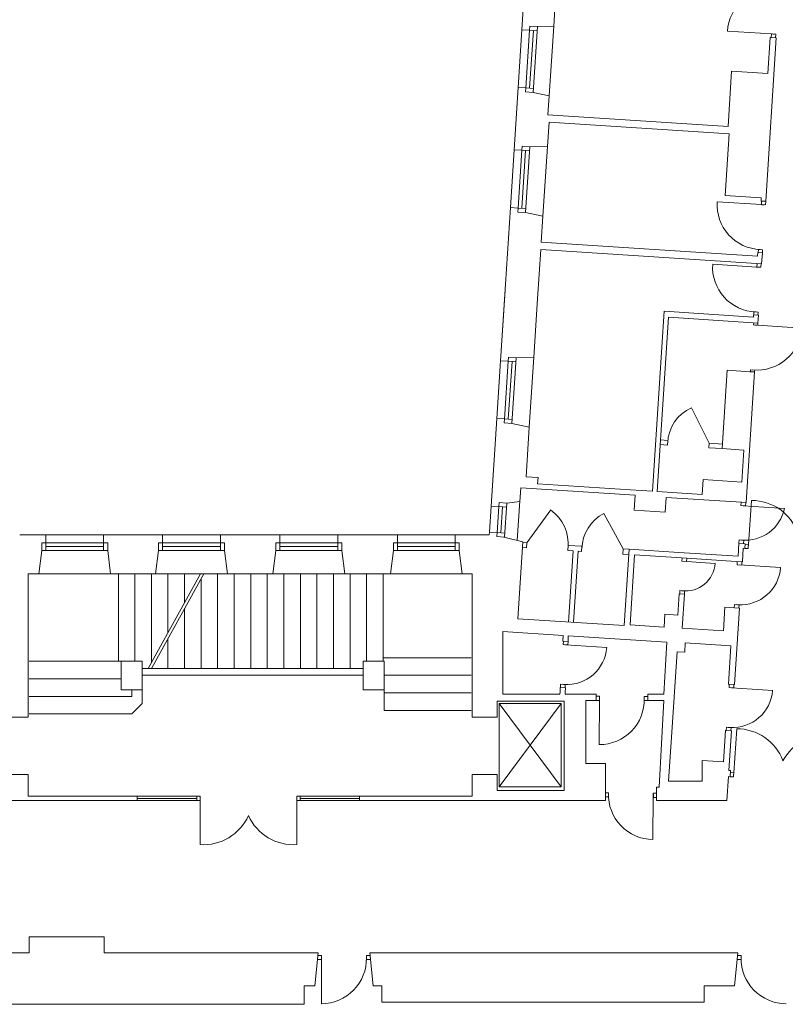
# Model space of a CAD drawing. Header units: centimetres. Extents: x 695802 to 711011, y 25963 to 44188.
# Tile 136 of 157: x 701422 to 701496, y 39001 to 39096. Entities that reach past the tile are written whole.
import ezdxf

# ---------------------------------------------------------------- set-up
doc = ezdxf.new("R2010")
doc.units = ezdxf.units.CM
for name, color, linetype, lineweight in [('Drzwi i okna', 51, 'Continuous', 9), ('Przekrojowa', 253, 'Continuous', 25), ('Ramka', 255, 'Continuous', 9), ('Widokowa', 140, 'Continuous', 9)]:
    doc.layers.add(name, color=color, linetype=linetype, lineweight=lineweight)

# ---------------------------------------------------------------- blocks, each defined once
blk = doc.blocks.new('zw$2918')
at = {"layer": 'Drzwi i okna', "color": 0, "lineweight": 0}
for p, q in [((3449.9, -1485.6), (3364.5, -1480.3)), ((3448.9, -1485.5), (3457.8, -1486.1)), ((3449.4, -1492.6), (3449.9, -1485.6)), ((3457.8, -1486.1), (3457.4, -1493.1)), ((3430.5, -1809), (3430.1, -1816)), ((3438.1, -1816.6), (3438.5, -1809.5)), ((3430.1, -1816), (3344.8, -1810.6)), ((3429.1, -1816), (3438.1, -1816.6)), ((3423.5, -1902.7), (3432.5, -1903.3)), ((3424.5, -1902.8), (3424.1, -1908.8)), ((3432.5, -1903.3), (3432.1, -1909.3)), ((3421.3, -1936.7), (3336, -1931.2)), ((3420.3, -1936.7), (3429.3, -1937.3)), ((3421.8, -1929.7), (3421.3, -1936.7)), ((3429.3, -1937.3), (3429.7, -1930.2)), ((3414.7, -2023.4), (3423.7, -2024)), ((3415.7, -2023.5), (3415.3, -2029.5)), ((3423.7, -2024), (3423.3, -2030)), ((3415.1, -2048.8), (3415.3, -2044.5)), ((3424, -2049.4), (3415.1, -2048.8)), ((3423.3, -2045.1), (3423, -2049.3)), ((3423, -2049.3), (3508.4, -2054.9)), ((3409.4, -2135.5), (3409.1, -2139.3)), ((3418.4, -2136.1), (3409.4, -2135.5)), ((3417.4, -2136), (3417.1, -2139.9)), ((3390.5, -2398.4), (3390.9, -2391.8)), ((3399.6, -2399), (3390.6, -2398.4)), ((3395, -2398.7), (3474.8, -2403.8)), ((3399.5, -2399), (3399.9, -2392.4)), ((3405.2, -2473.6), (3411.2, -2388.3)), ((3387.1, -2464.9), (3386.7, -2471.4)), ((3396.1, -2465.5), (3387.1, -2464.9)), ((3395.7, -2472), (3396.1, -2465.5)), ((3398.7, -2473.2), (3405.2, -2473.6)), ((3405.3, -2472.6), (3404.7, -2481.6)), ((3404.7, -2481.6), (3398.2, -2481.2)), ((3276.3, -2506.3), (3276.7, -2499.7)), ((3285.3, -2506.8), (3276.3, -2506.3)), ((3276.3, -2506.3), (3340.7, -2510.4)), ((3285.3, -2506.8), (3285.7, -2500.3)), ((3383.1, -2513.1), (3383.5, -2506.6)), ((3392.1, -2513.7), (3383.2, -2513.2)), ((3387.6, -2513.4), (3467.4, -2518.6)), ((3392.1, -2513.7), (3392.5, -2507.1)), ((3272.7, -2563.1), (3272.2, -2569.5)), ((3281.6, -2563.6), (3272.7, -2563.1)), ((3281.2, -2570.1), (3281.6, -2563.6)), ((3378.2, -2589.9), (3377.7, -2596.4)), ((3387.1, -2590.5), (3378.2, -2589.9)), ((3386.7, -2597), (3387.1, -2590.5)), ((3046.8, -2667.4), (3047.3, -2660.8)), ((3055.9, -2667.9), (3046.9, -2667.4)), ((3051.3, -2667.7), (3131.2, -2672.8)), ((3055.8, -2667.9), (3056.2, -2661.4)), ((3041.9, -2744.1), (3041.5, -2750.6)), ((3050.9, -2744.7), (3041.9, -2744.1)), ((3367.7, -2750.6), (3368.1, -2744.1)), ((3050.5, -2751.2), (3050.9, -2744.7)), ((3376.7, -2751.2), (3367.7, -2750.6)), ((3372.2, -2750.9), (3452, -2756.1)), ((3376.7, -2751.2), (3377.1, -2744.6)), ((3116.9, -2767.6), (3110.4, -2767.5)), ((3110.4, -2775.5), (3116.9, -2775.6)), ((3116.9, -2775.6), (3116.7, -2861.1)), ((3116.9, -2776.6), (3116.9, -2767.6)), ((3203.8, -2776.7), (3203.8, -2767.7)), ((3203.8, -2767.7), (3210.4, -2767.7)), ((3203.8, -2775.7), (3210.4, -2775.7)), ((3362.7, -2827.4), (3362.3, -2833.9)), ((3371.7, -2828), (3362.7, -2827.4)), ((3371.3, -2834.5), (3371.7, -2828)), ((3376.8, -2915.7), (3382.7, -2830.4)), ((3370.2, -2915.3), (3376.7, -2915.7)), ((3376.8, -2914.7), (3376.2, -2923.6)), ((3376.2, -2923.6), (3369.7, -2923.2)), ((2344.7, -2961.1), (2338.2, -2961.1)), ((2338.2, -2969.1), (2344.7, -2969.1)), ((2344.7, -2969.1), (2344.6, -3054.6)), ((2344.7, -2970.1), (2344.7, -2961.1)), ((2531.8, -2970.1), (2531.7, -2961.1)), ((2531.7, -2961.1), (2538.2, -2961.1)), ((2538.2, -2969.1), (2531.8, -2969.1)), ((2531.8, -2969.1), (2531.9, -3054.6)), ((3134.3, -2954.4), (3128.8, -2954.3)), ((3134.2, -2962.4), (3128.8, -2962.3)), ((3134.2, -2963.4), (3134.3, -2954.4)), ((3221.2, -2959.2), (3220.4, -3044.7)), ((3221.1, -2964.2), (3221.2, -2955.2)), ((3221.2, -2955.2), (3227.9, -2955.2)), ((3227.4, -2963.2), (3221.2, -2963.2)), ((2571.6, -3277), (2579.4, -3277)), ((2579.4, -3269), (2572.9, -3269)), ((2579.4, -3277), (2579.3, -3362.5)), ((2579.4, -3278), (2579.4, -3269)), ((2666.3, -3278.2), (2666.3, -3269.2)), ((2666.3, -3269.2), (2672.9, -3269.2)), ((2666.3, -3277.2), (2674.2, -3277.2)), ((3391.1, -3277.2), (3383.2, -3277.2)), ((3391.1, -3269.2), (3384, -3269.2)), ((3391.1, -3278.2), (3391.1, -3269.2))]:
    blk.add_line(p, q, dxfattribs=at)
at = {"layer": 'Drzwi i okna', "color": 0, "lineweight": 0, "ltscale": 1.6}
for p, q in [((3329.2, -2277.6), (3294.8, -2209.1)), ((2976.8, -2470.3), (3022.7, -2406.9)), ((3163, -2482.3), (3125.6, -2413.6))]:
    blk.add_line(p, q, dxfattribs=at)
for centre, radius, start, end in [((3451.1, -1485.5), 86.7, 84.979, 176.5896), ((3431.3, -1816.3), 86.7, 176.193, 267.8036), ((3422.5, -1937), 86.7, 176.193, 267.8036), ((3421.8, -2049.4), 86.7, 264.7676, 356.3783), ((3326.4, -2279.7), 77.4, 114.1138, 177.9529), ((3410.9, -2483.8), 95.4, 20.051, 89.8558), ((2975.9, -2472.7), 80.7, 354.5264, 54.6033), ((3163.5, -2484.8), 80.7, 117.9982, 178.0752), ((3399, -2388.1), 77.4, 264.5446, 348.3084), ((3283.1, -2505.9), 57.8, 264.0905, 355.5263), ((3117.1, -2774.3), 86.7, 269.771, 1.3816), ((3382.5, -2925.8), 95.4, 20.4286, 90.2334), ((3556.3, -2937), 95.4, 82.3767, 152.1814), ((3221, -2957.9), 86.7, 177.9873, 269.5979), ((2351.1, -2959.4), 95.4, 266.0716, 335.8764), ((2525.3, -2959.4), 95.4, 204.1236, 273.9284), ((2579.6, -3275.8), 86.7, 269.7794, 1.39), ((3477.8, -3275.8), 86.7, 178.61, 270.2206)]:
    blk.add_arc(centre, radius, start, end, dxfattribs=at)
at = {"layer": 'Drzwi i okna', "color": 0, "lineweight": 0}
for centre, radius, start, end in [((3458.1, -1407.8), 78.2, 264.816, 268.1145), ((3428.5, -1894.2), 78.2, 84.6681, 87.9667), ((3419.7, -2014.9), 78.2, 84.6681, 87.9667), ((3414.5, -2127.1), 78.2, 84.6046, 87.9032), ((3482.9, -2482.5), 78.2, 174.3635, 177.6621), ((3389.8, -2512.7), 77.8, 266.3349, 355.7089), ((3283.2, -2485.4), 78.2, 264.6739, 267.9724), ((3388.7, -2512.3), 78.2, 264.6779, 267.9764), ((3053.6, -2667), 77.8, 266.3349, 355.7089), ((3052.5, -2666.5), 78.2, 264.6779, 267.9764), ((3374.4, -2750.2), 77.8, 266.3349, 355.7089), ((3195, -2772.3), 78.2, 178.2461, 181.5447), ((3373.3, -2749.8), 78.2, 264.6779, 267.9764), ((3454.5, -2924), 78.2, 174.7412, 178.0397), ((2422.8, -2965.8), 78.2, 178.2653, 181.5639), ((2453.6, -2965.8), 78.2, 358.4361, 1.7347), ((3143.1, -2959), 78.2, 357.8242, 1.1228), ((2657.5, -3273.7), 78.2, 178.2545, 181.5531)]:
    blk.add_arc(centre, radius, start, end, dxfattribs=at)
at = {"layer": 'Przekrojowa', "color": 0, "lineweight": 0, "ltscale": 1.6}
for p, q in [((2983, -1227.9), (2966.9, -1477.4)), ((3028.5, -1470.8), (3039.3, -1304.8)), ((3028.5, -1470.8), (2997.1, -1471.5)), ((3458.9, -1493.2), (3438.5, -1809.5)), ((3446.9, -1492.4), (3442.4, -1562.3)), ((3446.9, -1492.4), (3458.9, -1493.2)), ((3372.6, -1557.8), (3365.7, -1664.6)), ((3442.4, -1562.3), (3372.6, -1557.8)), ((2959.7, -1589.1), (2951.9, -1709.9)), ((3019.8, -1605.3), (2988.9, -1598.8)), ((3019.8, -1605.3), (3017.4, -1642.1)), ((3016.5, -1703.3), (3019.5, -1656.2)), ((3365.7, -1664.6), (3017.4, -1642.1)), ((3367.8, -1678.7), (3019.5, -1656.2)), ((3360.1, -1798.2), (3367.8, -1678.7)), ((3016.5, -1703.3), (2982.1, -1704)), ((3429.9, -1802.7), (3360.1, -1798.2)), ((3429.5, -1809), (3429.9, -1802.7)), ((3429.5, -1809), (3438.5, -1809.5)), ((2944.7, -1821.6), (2925.6, -2118)), ((3007.7, -1838.5), (2973.9, -1831.3)), ((3007.7, -1838.5), (3004.5, -1888.8)), ((3003.6, -1902.7), (2997.4, -1998.2)), ((3003.6, -1902.7), (3430.7, -1930.3)), ((3004.5, -1888.8), (3422.6, -1915.7)), ((3422.6, -1915.7), (3423.1, -1908.8)), ((3423.1, -1908.8), (3432.1, -1909.3)), ((3432.1, -1909.3), (3430.7, -1930.3)), ((2934.4, -1981.3), (2925.6, -2118)), ((2997.4, -1998.2), (2990.1, -2111.4)), ((3242.4, -2022.4), (3219.9, -2370.6)), ((3250.6, -2033.9), (3228.7, -2371.2)), ((3415, -2033.5), (3242.4, -2022.4)), ((3414.3, -2044.5), (3250.6, -2033.9)), ((3415.2, -2029.5), (3415, -2033.5)), ((3415.2, -2029.5), (3424.3, -2030.1)), ((3424.3, -2030.1), (3423.3, -2045.1)), ((3414.3, -2044.5), (3423.3, -2045.1)), ((2990.1, -2111.4), (2955.8, -2112.2)), ((3364.3, -2136.4), (3354.5, -2288.2)), ((3408.1, -2139.3), (3364.3, -2136.4)), ((3417.1, -2139.9), (3400.8, -2392.4)), ((3408.1, -2139.3), (3417.2, -2139.9)), ((2918.4, -2229.8), (2907.4, -2399.4)), ((2981.4, -2246.6), (2947.6, -2239.5)), ((2981.4, -2246.6), (2975.2, -2342.8)), ((3354.5, -2288.2), (3396.2, -2290.9)), ((3392.2, -2352.8), (3396.2, -2290.9)), ((2998.2, -2344.3), (2975.2, -2342.8)), ((2998.2, -2344.3), (2997.4, -2356.3)), ((3177.2, -2367.9), (2997.4, -2356.3)), ((3317.6, -2348), (3315.7, -2376.8)), ((3317.6, -2348), (3392.2, -2352.8)), ((2964.8, -2364.3), (2963.1, -2390.5)), ((3186.3, -2378.6), (2964.8, -2364.3)), ((3177.2, -2367.9), (3219.9, -2370.6)), ((3186.3, -2378.6), (3184.4, -2407.5)), ((3315.7, -2376.8), (3228.7, -2371.2)), ((2963.1, -2390.5), (2937.6, -2393.6)), ((3246.1, -2382.5), (3244.3, -2411.4)), ((3391.8, -2391.9), (3246.1, -2382.5)), ((3400.8, -2392.4), (3391.8, -2391.9)), ((3244.3, -2411.4), (3184.4, -2407.5)), ((2046.2, -2455.3), (1995.8, -2455.3)), ((2272.2, -2455.3), (2158.2, -2455.3)), ((2499.2, -2455.3), (2384.2, -2455.3)), ((2726.2, -2455.3), (2611.2, -2455.3)), ((2903.8, -2455.3), (2838.2, -2455.3)), ((2904.2, -2449.8), (2903.8, -2455.3)), ((2968.8, -2468.8), (2932.2, -2459.4)), ((2968.8, -2468.8), (2959.2, -2617.5)), ((3386.7, -2471.4), (3385.1, -2496.6)), ((3386.7, -2471.4), (3398.8, -2472.2)), ((3398.2, -2481.2), (3398.8, -2472.2)), ((2032.6, -2530.3), (2038.4, -2485.1)), ((2171.7, -2530.3), (2166, -2485.1)), ((2258.6, -2530.3), (2264.4, -2485.1)), ((2397.7, -2530.3), (2392, -2485.1)), ((2485.6, -2530.3), (2491.4, -2485.1)), ((2624.7, -2530.3), (2619, -2485.1)), ((2712.6, -2530.3), (2718.4, -2485.1)), ((2851.7, -2530.3), (2846, -2485.1)), ((3174.5, -2483.1), (3165, -2630.7)), ((3270.3, -2489.2), (3174.5, -2483.1)), ((3184.9, -2493.7), (3176.2, -2629.5)), ((3275.7, -2499.6), (3184.9, -2493.7)), ((3270.3, -2489.2), (3385.1, -2496.6)), ((3393.4, -2507.2), (3395.1, -2481)), ((3395.1, -2481), (3398.2, -2481.2)), ((3285.7, -2500.3), (3275.7, -2499.6)), ((3381.5, -2506.4), (3285.7, -2500.3)), ((3381.5, -2506.4), (3393.4, -2507.2)), ((2011.9, -2808.1), (2011.9, -2530.3)), ((2032.6, -2530.3), (2011.9, -2530.3)), ((2258.6, -2530.3), (2171.7, -2530.3)), ((2485.6, -2530.3), (2397.7, -2530.3)), ((2712.6, -2530.3), (2624.7, -2530.3)), ((2870.9, -2530.3), (2851.7, -2530.3)), ((2870.9, -2808.1), (2870.9, -2530.3)), ((3271.2, -2569.5), (3268.6, -2610.4)), ((3281.2, -2570.1), (3271.2, -2569.5)), ((3281.2, -2570.1), (3277, -2636)), ((3243.6, -2608.8), (3242, -2633.7)), ((3268.6, -2610.4), (3243.6, -2608.8)), ((3359.8, -2595.2), (3356.8, -2641.1)), ((3359.8, -2595.2), (3387.6, -2597)), ((3387.6, -2597), (3378.1, -2744.7)), ((3165, -2630.7), (2959.2, -2617.5)), ((3242, -2633.7), (3176.2, -2629.5)), ((3046.9, -2649.8), (2930.1, -2642.2)), ((2930.1, -2642.2), (2930.1, -2763.2)), ((3356.8, -2641.1), (3277, -2636)), ((3046.3, -2660.7), (3046.9, -2649.8)), ((3056.2, -2661.4), (3046.3, -2660.7)), ((3056.2, -2661.4), (3056.8, -2650.4)), ((3247.5, -2662.7), (3056.8, -2650.4)), ((3241.8, -2763.5), (3247.5, -2662.7)), ((3283.1, -2664.4), (3281.9, -2682.4)), ((3370.9, -2670.1), (3283.1, -2664.4)), ((3267, -2681.4), (3255.7, -2856.1)), ((3281.9, -2682.4), (3267, -2681.4)), ((3370.9, -2670.1), (3366.3, -2743.9)), ((2191.9, -2699.8), (2191.9, -2754.8)), ((2232.9, -2699.8), (2191.9, -2699.8)), ((2232.9, -2754.8), (2232.9, -2699.8)), ((2659.9, -2754.8), (2659.9, -2699.8)), ((2700.9, -2699.8), (2659.9, -2699.8)), ((2700.9, -2754.8), (2700.9, -2699.8)), ((2232.9, -2726.8), (2659.9, -2726.8)), ((3366.3, -2743.9), (3378.1, -2744.7)), ((2191.9, -2754.8), (2232.9, -2754.8)), ((2659.9, -2754.8), (2700.9, -2754.8)), ((2930.1, -2763.2), (3040.5, -2763.2)), ((3040.5, -2763.2), (3040.8, -2758.7)), ((3040.8, -2758.7), (3041.2, -2750.4)), ((3051.2, -2751), (3041.2, -2750.4)), ((3050.5, -2763.5), (3050.7, -2759.3)), ((3050.7, -2759.3), (3051.2, -2751)), ((3048.6, -2777), (2918.9, -2777)), ((2918.9, -2777), (2918.9, -2808.1)), ((3048.6, -2949.8), (3048.6, -2777)), ((3090.8, -2763.5), (3050.5, -2763.5)), ((3110.4, -2763.5), (3090.8, -2763.5)), ((3090.8, -2897.5), (3090.8, -2775.5)), ((3110.4, -2775.5), (3090.8, -2775.5)), ((3110.4, -2775.5), (3110.4, -2763.5)), ((3241.8, -2763.5), (3210.4, -2763.5)), ((3210.4, -2775.5), (3210.4, -2763.5)), ((3241.8, -2775.5), (3210.4, -2775.5)), ((3232.4, -2943.5), (3241.8, -2775.5)), ((2011.9, -2808.1), (1963.9, -2808.1)), ((2918.9, -2808.1), (2870.9, -2808.1)), ((3360.5, -2833.8), (3356.7, -2894.6)), ((3360.5, -2833.8), (3356.7, -2894.6)), ((3360.5, -2833.8), (3372.3, -2834.5)), ((3372.3, -2834.5), (3367.4, -2911.1)), ((3250.8, -2931.7), (3255.7, -2856.1)), ((3315.6, -2931.7), (3315.6, -2892)), ((3356.7, -2894.6), (3315.6, -2892)), ((3128.8, -2897.5), (3090.8, -2897.5)), ((3128.8, -2947.5), (3128.8, -2897.5)), ((3367.4, -2911.1), (3370.5, -2911.3)), ((3369.7, -2923.2), (3370.5, -2911.3)), ((2011.9, -2919.1), (1963.9, -2919.1)), ((2011.9, -2961.1), (2011.9, -2919.1)), ((2870.9, -2961.1), (2870.9, -2919.1)), ((2918.9, -2919.1), (2870.9, -2919.1)), ((2918.9, -2919.1), (2918.9, -2949.8)), ((3315.6, -2931.7), (3250.8, -2931.7)), ((3366.6, -2923), (3363.6, -2969.1)), ((3366.6, -2923), (3369.7, -2923.2)), ((3366.6, -2923), (3369.7, -2923.2)), ((2918.9, -2949.8), (3048.6, -2949.8)), ((3128.8, -2943.5), (3128.8, -2969.1)), ((3227.4, -2943.5), (3227.4, -2969.1)), ((3227.4, -2943.5), (3232.4, -2943.5)), ((2011.9, -2969.1), (1787.9, -2969.1)), ((1999.9, -2969.1), (1996.9, -2969.1)), ((2222.8, -2961.1), (2011.9, -2961.1)), ((2011.9, -2969.1), (2222.8, -2969.1)), ((2222.8, -2969.1), (2222.8, -2961.1)), ((2652.8, -2969.1), (2652.8, -2961.1)), ((2652.8, -2961.1), (2870.9, -2961.1)), ((2870.9, -2969.1), (2652.8, -2969.1)), ((2870.9, -2969.1), (3128.8, -2969.1)), ((3227.4, -2969.1), (3363.6, -2969.1)), ((2158.9, -3232.8), (2013.9, -3232.8)), ((2013.9, -3232.8), (2013.9, -3264.1)), ((2158.9, -3264.1), (2158.9, -3232.8)), ((2013.9, -3264.1), (1948.8, -3264.1)), ((2158.9, -3264.1), (2572.9, -3264.1)), ((2572.9, -3264.1), (2566.6, -3327.7)), ((2672.9, -3264.1), (3384.5, -3264.1)), ((2672.9, -3264.1), (2679.3, -3327.7)), ((3384.5, -3264.1), (3378.2, -3327.7)), ((2566.6, -3327.7), (2545.9, -3327.7)), ((2545.9, -3327.7), (2545.9, -3363.7)), ((2679.3, -3327.7), (2695.9, -3327.7)), ((2695.9, -3327.7), (2695.9, -3351.7)), ((3378.2, -3327.7), (3319.7, -3327.7)), ((3319.7, -3327.7), (3319.7, -3359.7)), ((2695.9, -3359.7), (2695.9, -3351.7)), ((1958.7, -3363.7), (2196.9, -3363.7)), ((2545.9, -3363.7), (2196.9, -3363.7)), ((2855.7, -3359.7), (2695.9, -3359.7)), ((3319.7, -3359.7), (2855.7, -3359.7))]:
    blk.add_line(p, q, dxfattribs=at)
at = {"layer": 'Przekrojowa', "color": 0, "lineweight": 0}
for p, q in [((2981.8, -1478.3), (2966.9, -1477.4)), ((2966.9, -1477.4), (2981.8, -1478.3)), ((2982.3, -1470.6), (2981.8, -1478.3)), ((2997.1, -1471.5), (2982.3, -1470.6)), ((2974.6, -1590.1), (2959.7, -1589.1)), ((2959.7, -1589.1), (2974.6, -1590.1)), ((2974.1, -1597.8), (2974.6, -1590.1)), ((2988.9, -1598.8), (2974.1, -1597.8)), ((2966.8, -1710.8), (2951.9, -1709.9)), ((2951.9, -1709.9), (2966.8, -1710.8)), ((2967.3, -1703.1), (2966.8, -1710.8)), ((2982.1, -1704), (2967.3, -1703.1)), ((2959.6, -1822.6), (2944.7, -1821.6)), ((2944.7, -1821.6), (2959.6, -1822.6)), ((2959.1, -1830.4), (2959.6, -1822.6)), ((2973.9, -1831.3), (2959.1, -1830.4)), ((2941, -2111.2), (2940.5, -2119)), ((2955.8, -2112.2), (2941, -2111.2)), ((2940.5, -2119), (2925.6, -2118)), ((2925.6, -2118), (2940.5, -2119)), ((2933.3, -2230.8), (2918.4, -2229.8)), ((2918.4, -2229.8), (2933.3, -2230.8)), ((2932.8, -2238.5), (2933.3, -2230.8)), ((2947.6, -2239.5), (2932.8, -2238.5)), ((2922.4, -2400.4), (2907.4, -2399.4)), ((2907.4, -2399.4), (2922.4, -2400.4)), ((2922.9, -2392.7), (2922.4, -2400.4)), ((2937.6, -2393.6), (2922.9, -2392.7)), ((2937.6, -2393.6), (2922.9, -2392.7)), ((2046.2, -2470.3), (2046.2, -2455.3)), ((2046.2, -2455.3), (2046.2, -2470.3)), ((2158.2, -2470.3), (2158.2, -2455.3)), ((2158.2, -2455.3), (2158.2, -2470.3)), ((2272.2, -2470.3), (2272.2, -2455.3)), ((2272.2, -2455.3), (2272.2, -2470.3)), ((2384.2, -2470.3), (2384.2, -2455.3)), ((2384.2, -2455.3), (2384.2, -2470.3)), ((2499.2, -2470.3), (2499.2, -2455.3)), ((2499.2, -2455.3), (2499.2, -2470.3)), ((2611.2, -2470.3), (2611.2, -2455.3)), ((2611.2, -2455.3), (2611.2, -2470.3)), ((2726.2, -2470.3), (2726.2, -2455.3)), ((2726.2, -2455.3), (2726.2, -2470.3)), ((2838.2, -2470.3), (2838.2, -2455.3)), ((2838.2, -2455.3), (2838.2, -2470.3)), ((2919.1, -2450.8), (2904.2, -2449.8)), ((2904.2, -2449.8), (2919.1, -2450.8)), ((2918.6, -2458.5), (2919.1, -2450.8)), ((2038.4, -2485.1), (2038.4, -2470.3)), ((2038.4, -2470.3), (2046.2, -2470.3)), ((2166, -2470.3), (2158.2, -2470.3)), ((2166, -2485.1), (2166, -2470.3)), ((2264.4, -2485.1), (2264.4, -2470.3)), ((2264.4, -2470.3), (2272.2, -2470.3)), ((2392, -2470.3), (2384.2, -2470.3)), ((2392, -2485.1), (2392, -2470.3)), ((2491.4, -2485.1), (2491.4, -2470.3)), ((2491.4, -2470.3), (2499.2, -2470.3)), ((2619, -2470.3), (2611.2, -2470.3)), ((2619, -2485.1), (2619, -2470.3)), ((2718.4, -2485.1), (2718.4, -2470.3)), ((2718.4, -2470.3), (2726.2, -2470.3)), ((2846, -2470.3), (2838.2, -2470.3)), ((2846, -2485.1), (2846, -2470.3)), ((2933.4, -2459.5), (2918.6, -2458.5))]:
    blk.add_line(p, q, dxfattribs=at)
at = {"layer": 'Widokowa', "color": 0, "lineweight": 0, "ltscale": 1.6}
for p, q in [((2966.9, -1477.4), (2959.7, -1589.1)), ((3028.5, -1470.8), (3019.8, -1605.3)), ((2951.9, -1709.9), (2944.7, -1821.6)), ((3016.5, -1703.3), (3007.7, -1838.5)), ((2990.1, -2111.4), (2981.4, -2246.6)), ((2925.6, -2118), (2918.4, -2229.8)), ((3248.8, -2281.4), (3234.6, -2280.5)), ((3249.3, -2272.4), (3235.2, -2271.5)), ((3249.3, -2272.4), (3248.8, -2281.4)), ((3329.2, -2277.6), (3328.6, -2286.6)), ((3354.5, -2288.2), (3328.6, -2286.6)), ((3355.1, -2279.3), (3329.2, -2277.6)), ((2907.4, -2399.4), (2904.2, -2449.8)), ((2963.2, -2389.4), (2958.2, -2466.1)), ((2158.2, -2455.3), (2046.2, -2455.3)), ((2384.2, -2455.3), (2272.2, -2455.3)), ((2611.2, -2455.3), (2499.2, -2455.3)), ((2838.2, -2455.3), (2726.2, -2455.3)), ((2976.8, -2470.3), (2968.7, -2469.8)), ((2976.2, -2480.3), (2976.8, -2470.3)), ((3056, -2485.4), (3056.6, -2475.4)), ((3083.1, -2477.2), (3056.6, -2475.4)), ((3082.5, -2487.1), (3083.1, -2477.2)), ((2976.2, -2480.3), (2968.1, -2479.8)), ((3066, -2486.1), (3056, -2485.4)), ((3066, -2486.1), (3057.1, -2623.8)), ((3076, -2486.7), (3067, -2624.4)), ((3082.5, -2487.1), (3076, -2486.7)), ((3162.3, -2492.3), (3163, -2482.3)), ((3173.9, -2493), (3162.3, -2492.3)), ((3174.5, -2483.1), (3163, -2482.3)), ((2177.2, -2530.3), (2027.2, -2530.3)), ((2186.6, -2699.8), (2186.6, -2530.3)), ((2218.6, -2699.8), (2218.6, -2530.3)), ((2244.5, -2713.9), (2345.7, -2530.3)), ((2250.6, -2702.8), (2250.6, -2530.3)), ((2250.6, -2713.9), (2351.9, -2530.3)), ((2403.2, -2530.3), (2253.2, -2530.3)), ((2282.6, -2644.8), (2282.6, -2530.3)), ((2314.6, -2586.8), (2314.6, -2530.3)), ((2378.6, -2713.9), (2378.6, -2530.3)), ((2410.6, -2713.9), (2410.6, -2530.3)), ((2442.6, -2713.9), (2442.6, -2530.3)), ((2474.6, -2713.9), (2474.6, -2530.3)), ((2630.2, -2530.3), (2480.2, -2530.3)), ((2506.6, -2713.9), (2506.6, -2530.3)), ((2538.6, -2713.9), (2538.6, -2530.3)), ((2570.6, -2713.9), (2570.6, -2530.3)), ((2602.6, -2713.9), (2602.6, -2530.3)), ((2634.6, -2713.9), (2634.6, -2530.3)), ((2666.6, -2699.8), (2666.6, -2530.3)), ((2698.6, -2699.8), (2698.6, -2530.3)), ((2870.9, -2530.3), (2707.2, -2530.3)), ((2346.6, -2713.9), (2346.6, -2539.8)), ((2314.6, -2713.9), (2314.6, -2597.8)), ((2282.6, -2713.9), (2282.6, -2655.9)), ((2191.9, -2699.8), (2013.9, -2699.8)), ((2191.9, -2699.8), (2186.6, -2699.8)), ((2868.9, -2692.9), (2698.6, -2692.9)), ((2232.9, -2713.9), (2659.9, -2713.9)), ((2191.9, -2733.8), (2013.9, -2733.8)), ((2868.9, -2726.9), (2700.9, -2726.9)), ((2212.4, -2767.8), (2212.4, -2754.8)), ((2232.9, -2754.8), (2232.9, -2781.2)), ((2700.9, -2754.8), (2700.9, -2794.9)), ((2868.9, -2760.9), (2700.9, -2760.9)), ((2212.4, -2767.8), (2013.9, -2767.8)), ((2232.9, -2781.2), (2212.4, -2801.8)), ((2923, -2781.8), (3042.7, -2943)), ((2923, -2943), (3042.7, -2781.8)), ((2923, -2781.8), (3042.7, -2781.8)), ((2923, -2943), (2923, -2781.8)), ((3042.7, -2781.8), (3042.7, -2943)), ((2868.9, -2794.9), (2700.9, -2794.9)), ((2212.4, -2801.8), (2013.9, -2801.8)), ((3042.7, -2943), (2923, -2943)), ((2222.8, -2961.1), (2338.2, -2961.1)), ((2222.8, -2965.1), (2338.2, -2965.1)), ((2222.8, -2969.1), (2338.2, -2969.1)), ((2338.2, -2961.1), (2338.2, -2969.1)), ((2538.2, -2961.1), (2652.8, -2961.1)), ((2538.2, -2961.1), (2538.2, -2969.1)), ((2538.2, -2965.1), (2652.8, -2965.1)), ((2538.2, -2969.1), (2652.8, -2969.1))]:
    blk.add_line(p, q, dxfattribs=at)
at = {"layer": 'Widokowa', "color": 0, "lineweight": 0}
for p, q in [((2974.6, -1590.3), (2981.8, -1478.3)), ((2981.8, -1478.3), (2996.6, -1479.3)), ((2982, -1590.6), (2989.2, -1478.8)), ((2988.9, -1598.8), (2997.1, -1471.5)), ((2974.6, -1590.1), (2989.4, -1591)), ((2959.6, -1822.8), (2966.8, -1710.8)), ((2966.8, -1710.8), (2981.6, -1711.8)), ((2967, -1823.1), (2974.2, -1711.3)), ((2973.9, -1831.3), (2982.1, -1704)), ((2959.6, -1822.6), (2974.4, -1823.6)), ((2947.6, -2239.5), (2955.8, -2112.2)), ((2933.3, -2231), (2940.5, -2119)), ((2940.5, -2119), (2955.3, -2119.9)), ((2940.7, -2231.2), (2947.9, -2119.5)), ((2933.3, -2230.8), (2948.1, -2231.7)), ((2919.1, -2451), (2922.4, -2400.4)), ((2922.4, -2400.4), (2937.1, -2401.4)), ((2926.5, -2451.2), (2929.7, -2400.9)), ((2933.4, -2459.5), (2937.6, -2393.6)), ((2919.1, -2450.8), (2933.9, -2451.7)), ((2046, -2470.3), (2158.2, -2470.3)), ((2046.2, -2470.3), (2046.2, -2485.1)), ((2158.2, -2470.3), (2158.2, -2485.1)), ((2272, -2470.3), (2384.2, -2470.3)), ((2272.2, -2470.3), (2272.2, -2485.1)), ((2384.2, -2470.3), (2384.2, -2485.1)), ((2499, -2470.3), (2611.2, -2470.3)), ((2499.2, -2470.3), (2499.2, -2485.1)), ((2611.2, -2470.3), (2611.2, -2485.1)), ((2726, -2470.3), (2838.2, -2470.3)), ((2726.2, -2470.3), (2726.2, -2485.1)), ((2838.2, -2470.3), (2838.2, -2485.1)), ((2038.4, -2485.1), (2166, -2485.1)), ((2046.2, -2477.7), (2158.2, -2477.7)), ((2264.4, -2485.1), (2392, -2485.1)), ((2272.2, -2477.7), (2384.2, -2477.7)), ((2491.4, -2485.1), (2619, -2485.1)), ((2499.2, -2477.7), (2611.2, -2477.7)), ((2718.4, -2485.1), (2846, -2485.1)), ((2726.2, -2477.7), (2838.2, -2477.7))]:
    blk.add_line(p, q, dxfattribs=at)

msp = doc.modelspace()

# ---------------------------------------------------------------- block references
at = {"layer": 'Ramka', "xscale": 0.05, "yscale": 0.05, "zscale": 0.05}
msp.add_blockref('zw$2918', (701322.235, 39169.338), dxfattribs=at)

doc.saveas('drawing.dxf')
